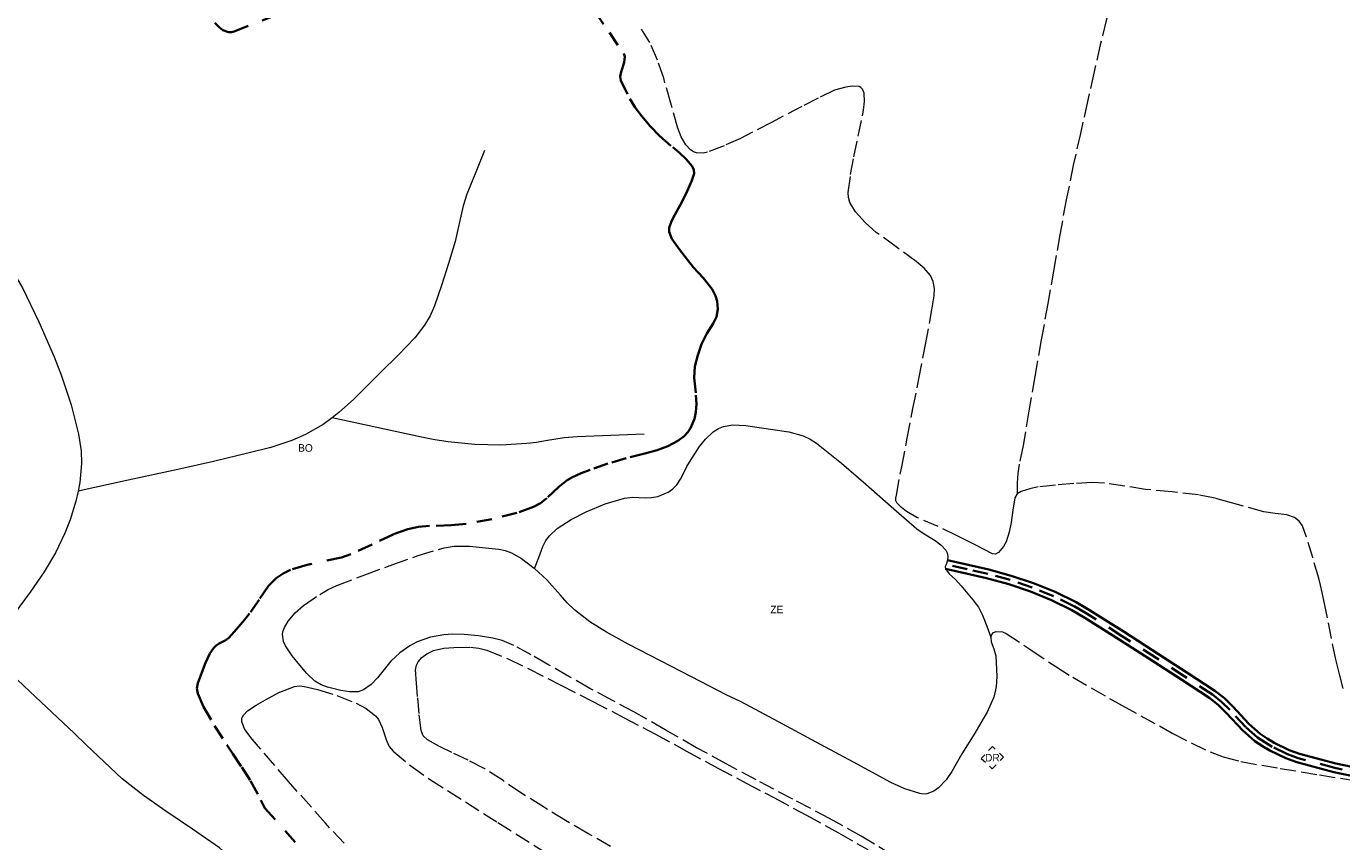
# Model space of a CAD drawing. Header units: metres. Extents: x 397317 to 400830, y 4588008 to 4590370.
# Tile 81 of 88: x 400103 to 400536, y 4589411 to 4589679. Entities that reach past the tile are written whole.
import ezdxf
from ezdxf.enums import TextEntityAlignment as Align

# ---------------------------------------------------------------- set-up
doc = ezdxf.new("R2010")
doc.units = ezdxf.units.M
doc.header["$MEASUREMENT"] = 0
for name, pattern in [('bt5mv20_nopinta', [10, 5, -5]), ('bt5mv20_tlin1', [7, 5.25, -1.75]), ('bt5mv20_tlin7', [3.75, 1.875, -1.875])]:
    doc.linetypes.add(name, pattern=pattern)
for name, color, linetype, lineweight in [('COB01_CN', 7, 'Continuous', 15), ('COB01_LN', 7, 'Continuous', 15), ('EDI03_CN', 7, 'Continuous', 15), ('EDI03_LN', 7, 'Continuous', 15), ('FLU01_LN', 7, 'Continuous', 15), ('PAR01_LN', 7, 'Continuous', 15), ('REC02_CN', 7, 'Continuous', 15), ('REC02_LN', 7, 'Continuous', 15), ('VIA01_LN', 7, 'Continuous', 15), ('VIA04_LN', 7, 'Continuous', 15)]:
    doc.layers.add(name, color=color, linetype=linetype, lineweight=lineweight)
doc.styles.add('034', font='txt')

msp = doc.modelspace()

# ---------------------------------------------------------------- linework, layer by layer
at = {"layer": 'COB01_LN', "color": 92, "linetype": 'bt5mv20_nopinta', "lineweight": 35}
for points in [[(400164.73, 4589680.38, 191.31), (400166.19, 4589678.9, 191.24), (400167.36, 4589678.04, 191.2), (400169.2, 4589677.32, 191.16), (400170.13, 4589677.29, 191.15), (400171.04, 4589677.51, 191.14), (400183.31, 4589682.41, 191.1)], [(400289.99, 4589684.05, 187.49), (400294.75, 4589677.18, 187.05), (400299.44, 4589670.27, 186.5), (400299.83, 4589669.28, 186.4), (400299.65, 4589667.37, 186.13), (400298.57, 4589664.29, 185.71), (400298.27, 4589662.78, 185.57), (400298.49, 4589661.36, 185.53), (400301.47, 4589655.38, 185.78), (400303.27, 4589652.52, 185.94), (400305.32, 4589649.79, 186.09), (400308.22, 4589646.4, 186.13), (400311.22, 4589643.2, 186.38), (400315.6, 4589639.43, 187.45), (400317.86, 4589637.57, 188.08), (400320.06, 4589635.44, 188.7), (400321.99, 4589633.19, 189.24), (400322.59, 4589632, 189.51), (400322.65, 4589630.78, 189.78), (400321.93, 4589628.47, 190.28), (400320.41, 4589624.99, 190.98), (400318.76, 4589621.54, 191.47), (400316.3, 4589617.21, 191.71), (400315.15, 4589615.05, 191.74), (400314.46, 4589612.9, 191.77), (400314.44, 4589611.55, 191.79), (400315.28, 4589609.21, 191.82), (400317.79, 4589605.76, 191.83), (400320.52, 4589602.34, 191.83), (400322.5, 4589599.82, 191.79), (400325.67, 4589596.36, 191.54), (400328.58, 4589592.65, 190.91), (400329.68, 4589590.47, 190.3), (400330.2, 4589588.73, 189.7)], [(400330.2, 4589588.73, 189.7), (400330.44, 4589586.1, 188.74), (400330.01, 4589583.59, 187.92), (400328.97, 4589581.32, 187.29), (400326.87, 4589578.03, 186.37), (400325.05, 4589574.59, 185.53), (400323.83, 4589570.93, 184.81), (400322.91, 4589567.15, 184.24), (400322.69, 4589563.45, 184), (400323.27, 4589557.78, 184.05), (400323.46, 4589554.94, 184.03), (400323.26, 4589552.14, 183.83), (400322.77, 4589549.97, 183.53), (400321.49, 4589546.93, 182.98), (400320.55, 4589545.54, 182.66), (400319.37, 4589544.28, 182.33), (400317.3, 4589542.66, 181.7), (400314.01, 4589540.91, 180.58), (400310.45, 4589539.65, 179.74), (400306.41, 4589538.51, 179.37), (400300.31, 4589536.96, 179.24), (400294.27, 4589535.26, 179.04), (400288.37, 4589533.18, 178.18), (400285.48, 4589532.02, 177.79), (400282.62, 4589530.77, 177.7), (400280.86, 4589529.79, 177.82), (400278.07, 4589527.58, 178.13), (400274.12, 4589523.87, 178.77), (400272.01, 4589522.22, 179.12), (400269.68, 4589520.95, 179.46), (400264.27, 4589519, 180.25), (400255.97, 4589516.88, 181.52), (400247.5, 4589515.33, 182.56), (400242.69, 4589514.88, 182.74), (400235.4, 4589514.68, 182.45), (400231.8, 4589514.37, 182.29), (400228.28, 4589513.63, 182.28), (400223.48, 4589511.88, 182.55), (400216.51, 4589508.56, 183.12), (400209.54, 4589505.34, 183.34), (400206.47, 4589504.31, 183.25), (400195.08, 4589501.86, 182.82), (400189.65, 4589500.22, 182.58), (400187.16, 4589499.03, 182.46), (400184.87, 4589497.5, 182.36), (400182.36, 4589494.94, 182.26), (400179.25, 4589490.33, 182.16), (400176.13, 4589485.79, 181.99), (400174.43, 4589483.74, 181.66), (400171.87, 4589480.71, 180.63), (400169.26, 4589477.78, 179.43), (400168.1, 4589476.88, 178.82), (400166.12, 4589475.91, 177.67), (400165.17, 4589475.33, 177.27), (400164.32, 4589474.53, 177.14), (400163.03, 4589472.64, 177.3), (400161.58, 4589469.59, 177.71), (400160.39, 4589466.38, 178.2), (400159.1, 4589462.84, 178.69), (400158.79, 4589461.08, 178.94), (400159.03, 4589459.43, 179.2), (400160.97, 4589455.13, 180.08), (400164.6, 4589448.8, 181.7), (400168.63, 4589442.55, 183.08), (400170.58, 4589439.58, 183.42), (400173.55, 4589435.15, 183.43), (400176.46, 4589430.71, 183.05), (400179.89, 4589424.28, 182.03), (400181.22, 4589421.71, 181.62), (400192, 4589409.46, 181.33)]]:
    msp.add_polyline3d(points, dxfattribs=at)
at = {"layer": 'EDI03_LN', "color": 1, "linetype": 'bt5mv20_tlin7', "lineweight": 15}
msp.add_polyline3d([(400420.9, 4589434.65, 196.9), (400424.63, 4589438.54, 196.5), (400421.02, 4589442, 195.94), (400417.29, 4589438.11, 195.94), (400420.9, 4589434.65, 196.9)], dxfattribs=at)
at = {"layer": 'FLU01_LN', "color": 150, "linetype": 'Continuous', "lineweight": 15}
for points in [[(400084.52, 4589646.66, 153.16), (400084.4, 4589646.14, 153.14), (400084.07, 4589642.68, 153), (400084.11, 4589637.44, 152.79), (400084.49, 4589632.26, 152.54), (400085.06, 4589626.92, 152.12), (400086.55, 4589618.98, 151.22), (400087.74, 4589615.09, 150.81), (400089.32, 4589611.26, 150.53), (400092.08, 4589606.49, 150.28), (400096.89, 4589599.93, 149.97), (400099.21, 4589596.64, 149.83), (400101.26, 4589593.16, 149.7), (400106.72, 4589581.94, 149.41), (400111.75, 4589570.43, 149.05), (400114.19, 4589564.12, 148.7), (400117.31, 4589554.56, 148.05), (400119.8, 4589544.87, 147.43), (400120.62, 4589539.42, 147.13), (400120.76, 4589535.24, 146.92), (400120.24, 4589528.96, 146.62), (400119.63, 4589526.12, 146.51)], [(400253.62, 4589638.39, 175.93), (400250.71, 4589631.18, 173.7), (400247.79, 4589623.96, 171.46), (400246.53, 4589620.15, 170.22), (400245.21, 4589614.29, 168.21), (400243.86, 4589608.41, 166.28), (400241.73, 4589601.15, 164.11), (400239.45, 4589593.89, 162), (400237.11, 4589587.17, 160.06), (400235.63, 4589583.93, 159.11), (400233.8, 4589580.83, 158.18), (400230.57, 4589576.63, 156.92), (400225.11, 4589570.88, 155.32), (400219.36, 4589565.31, 153.93), (400210.36, 4589556.32, 152.05), (400205.61, 4589552.04, 151.34), (400203.31, 4589550.3, 151.1)], [(400203.31, 4589550.3, 151.1), (400200.38, 4589548.08, 150.8), (400194.61, 4589544.76, 150.48), (400190.1, 4589542.81, 150.35), (400183.14, 4589540.52, 150.18), (400176.04, 4589538.71, 149.84), (400164.29, 4589535.94, 148.79), (400152.5, 4589533.27, 147.9), (400136.07, 4589529.7, 147.21), (400119.63, 4589526.12, 146.51)], [(400306.17, 4589544.87, 177.22), (400295.17, 4589544.45, 174.8), (400284.16, 4589544.02, 172.38), (400279.84, 4589543.65, 170.94), (400273.72, 4589542.67, 167.78), (400270.66, 4589542.19, 166.17), (400267.48, 4589541.81, 164.81), (400258.98, 4589541.31, 161.85), (400250.41, 4589541.49, 159.14), (400241.64, 4589542.39, 156.55), (400237.24, 4589543.07, 155.46), (400232.82, 4589543.93, 154.71), (400218.07, 4589547.12, 152.91), (400203.31, 4589550.3, 151.1)], [(400119.63, 4589526.12, 146.51), (400118.91, 4589522.79, 146.37), (400116.98, 4589516.69, 146.18), (400115.26, 4589512.24, 146.08), (400112.2, 4589505.77, 145.95), (400108.48, 4589499.56, 145.84), (400103.84, 4589492.85, 145.78), (400096.63, 4589483.21, 145.79), (400089.03, 4589473.96, 145.59)], [(400182.21, 4589354.87, 181.03), (400182.38, 4589362.63, 178.56), (400182.54, 4589370.38, 176.09), (400182.6, 4589376.64, 174.14), (400182.42, 4589382.89, 172.2), (400181.84, 4589386.03, 171.05), (400180.98, 4589388.25, 170.1), (400179.22, 4589391.46, 168.67), (400177.22, 4589394.64, 167.45), (400172.32, 4589402.16, 165.39), (400169.51, 4589405.62, 164.55), (400166.2, 4589408.66, 163.78), (400157.36, 4589414.78, 162.07), (400148.51, 4589420.73, 160.31), (400141.21, 4589425.86, 158.61), (400134.18, 4589431.34, 156.8), (400126.22, 4589438.8, 154.07), (400122.32, 4589442.6, 152.71), (400118.34, 4589446.4, 151.65), (400103.69, 4589460.18, 148.62), (400089.03, 4589473.96, 145.59)]]:
    msp.add_polyline3d(points, dxfattribs=at)
at = {"layer": 'PAR01_LN', "color": 3, "linetype": 'bt5mv20_tlin1', "lineweight": 15}
for points in [[(400462.63, 4589698.09, 198.02), (400462.4, 4589697.09, 197.95), (400460.61, 4589689.19, 197.43), (400458.52, 4589681.2, 197), (400456.47, 4589673.2, 196.69), (400454.41, 4589663.85, 196.41), (400452.36, 4589654.49, 196.13), (400449.98, 4589643.98, 195.77), (400447.62, 4589633.47, 195.43), (400445.29, 4589622.06, 195.13), (400443.19, 4589610.61, 194.89), (400441.21, 4589599.29, 194.67), (400439.22, 4589587.97, 194.49), (400437.08, 4589575.95, 194.38), (400434.95, 4589563.92, 194.28), (400432.99, 4589552.54, 194.11), (400431.07, 4589541.15, 193.94), (400429.84, 4589535.01, 193.91), (400429.35, 4589531.93, 193.89), (400429.15, 4589528.83, 193.83), (400429.16, 4589527.02, 193.78), (400429.16, 4589525.21, 193.72)], [(400429.16, 4589525.21, 193.72), (400428.36, 4589523.9, 193.63), (400427.66, 4589519.87, 193.63), (400427.14, 4589515.83, 193.63), (400426.54, 4589512.61, 193.64), (400425.5, 4589509.42, 193.6), (400424.66, 4589507.89, 193.54), (400422.97, 4589505.9, 193.42), (400422.01, 4589505.42, 193.35), (400421.03, 4589505.51, 193.29), (400418.3, 4589506.89, 193.11), (400415.56, 4589508.35, 192.94), (400410.89, 4589510.64, 192.67), (400409.35, 4589511.39, 192.58), (400403.14, 4589514.44, 192.32), (400396.03, 4589517.5, 192.18), (400392.62, 4589519.45, 192.15), (400390.98, 4589520.74, 192.14), (400389.42, 4589522.33, 192.14), (400389.11, 4589522.92, 192.14), (400389.11, 4589523.87, 192.14), (400389.31, 4589524.82, 192.14), (400391.07, 4589534.18, 192.14), (400392.87, 4589543.53, 192.22), (400394.79, 4589553.31, 192.46), (400396.71, 4589563.08, 192.74), (400398.9, 4589574.46, 193.02), (400401.06, 4589585.84, 193.28), (400401.82, 4589590.52, 193.3), (400401.87, 4589592.87, 193.29), (400401.49, 4589595.18, 193.3), (400400.59, 4589597.13, 193.34), (400398.44, 4589599.6, 193.44), (400395.89, 4589601.75, 193.51), (400389.27, 4589606.58, 193.34), (400382.7, 4589611.39, 193.14), (400379.15, 4589614.49, 193.22), (400375.9, 4589618.13, 193.28), (400374.03, 4589621.23, 193.24), (400373.53, 4589622.86, 193.22), (400373.45, 4589624.54, 193.18), (400374.24, 4589630.43, 193.03), (400375.33, 4589636.31, 192.88), (400376.75, 4589643.06, 192.7), (400378.17, 4589649.8, 192.52), (400378.51, 4589651.66, 192.24), (400378.8, 4589654.44, 191.38), (400378.69, 4589657.22, 190.78), (400378.12, 4589658.58, 190.7), (400377.62, 4589659.11, 190.66), (400377.02, 4589659.38, 190.62), (400374.7, 4589659.5, 190.49), (400372.64, 4589659.24, 190.37), (400368.98, 4589658.17, 190.16), (400363.49, 4589655.64, 189.85), (400358.21, 4589652.85, 189.56), (400348.11, 4589647.58, 189.12), (400337.94, 4589642.35, 188.71), (400332.52, 4589639.91, 188.44), (400327.03, 4589637.8, 188.14), (400325.65, 4589637.46, 188.04), (400323.47, 4589637.56, 187.86), (400322.41, 4589637.95, 187.77), (400321.43, 4589638.61, 187.71), (400319.89, 4589640.22, 187.64), (400318.36, 4589642.86, 187.6), (400317.32, 4589645.72, 187.62), (400315, 4589653.96, 187.75), (400312.63, 4589662.16, 187.89), (400310.56, 4589668.09, 188), (400308.04, 4589673.88, 188.12), (400304.68, 4589679.35, 188.27)], [(400520.5, 4589517.45, 198.81), (400518.02, 4589518.28, 198.62), (400514.22, 4589518.75, 198.36), (400510.45, 4589519.28, 198.12), (400499.73, 4589522.31, 197.47), (400494.35, 4589523.77, 197.15), (400488.91, 4589524.91, 196.81), (400480.17, 4589525.88, 196.26), (400471.41, 4589526.68, 195.69), (400464.66, 4589527.75, 195.23), (400457.9, 4589528.75, 194.76), (400453.89, 4589528.94, 194.53), (400447.84, 4589528.66, 194.26), (400441.79, 4589528.14, 194.03), (400436.1, 4589527.51, 193.93), (400433.28, 4589526.92, 193.9), (400430.47, 4589526.05, 193.84), (400429.16, 4589525.21, 193.72)], [(400536.63, 4589461.1, 205.38), (400535.32, 4589465.88, 204.94), (400534.11, 4589470.69, 204.48), (400532.78, 4589477.57, 203.84), (400531.44, 4589484.44, 203.19), (400530.55, 4589488.59, 202.74), (400529.65, 4589492.73, 202.18), (400529.12, 4589495.11, 201.82), (400528.59, 4589497.48, 201.46), (400526.56, 4589504.22, 200.54), (400524.52, 4589510.95, 199.62), (400523.15, 4589514.67, 199.16), (400522.05, 4589516.28, 198.97), (400520.5, 4589517.45, 198.81)], [(400223.32, 4589501.95, 186.32), (400231.72, 4589504.9, 186.23), (400240.23, 4589507.48, 186.12), (400243.61, 4589508.03, 186.07), (400248.77, 4589507.97, 186), (400253.94, 4589507.5, 185.93), (400258.25, 4589507.04, 185.91), (400260.38, 4589506.57, 185.93), (400262.47, 4589505.79, 185.95), (400265.76, 4589503.95, 186.01), (400270.1, 4589500.63, 186.17)], [(400388.09, 4589406.25, 194.21), (400377.76, 4589412.43, 193.91), (400367.28, 4589418.32, 193.73), (400355.16, 4589424.67, 193.22), (400343.06, 4589431.05, 192.79), (400333.26, 4589436.31, 192.72), (400323.48, 4589441.62, 192.69), (400313.14, 4589447.52, 192.49), (400302.82, 4589453.43, 192.19), (400295.55, 4589457.29, 191.89), (400288.3, 4589461.17, 191.52), (400281.39, 4589465.1, 191.11), (400274.49, 4589469.05, 190.68), (400268.94, 4589472.2, 190.32), (400263.28, 4589475.31, 189.96), (400259.36, 4589476.94, 189.78), (400256.29, 4589477.75, 189.7), (400251.58, 4589478.47, 189.62), (400246.89, 4589478.87, 189.58), (400243.03, 4589478.98, 189.56), (400240.12, 4589478.79, 189.54), (400235.75, 4589478, 189.52), (400231.41, 4589476.48, 189.5), (400228.91, 4589475.19, 189.49), (400225.62, 4589472.88, 189.46), (400222.67, 4589470.11, 189.44), (400220.48, 4589467.4, 189.25), (400218.33, 4589464.67, 188.98), (400216.2, 4589462.47, 188.88), (400213.71, 4589460.67, 188.74), (400211.92, 4589460.05, 188.57), (400209.08, 4589459.98, 188.25), (400206.27, 4589460.46, 187.95), (400201.85, 4589461.52, 187.58), (400199.71, 4589462.36, 187.41), (400197.69, 4589463.58, 187.22), (400195, 4589466.05, 186.83), (400192.65, 4589468.77, 186.49), (400190.18, 4589471.88, 186.32), (400187.97, 4589475.15, 186.21), (400187.33, 4589476.59, 186.17), (400187.02, 4589478.98, 186.11), (400187.19, 4589480.16, 186.08), (400187.6, 4589481.25, 186.07), (400188.83, 4589483.3, 186.07), (400191.12, 4589486.08, 186.09), (400193.91, 4589488.46, 186.13), (400199.28, 4589492.12, 186.24), (400202.04, 4589493.69, 186.29), (400204.94, 4589495.03, 186.33), (400214.1, 4589498.58, 186.37), (400223.32, 4589501.95, 186.32)], [(400420.48, 4589478.03, 194.02), (400420.77, 4589478.89, 194.02), (400421.38, 4589479.56, 194.02), (400422.25, 4589479.89, 194.04), (400424.28, 4589479.78, 194.09), (400425.46, 4589479.29, 194.15), (400433.66, 4589473.9, 195.21), (400441.85, 4589468.31, 196.61), (400447.46, 4589464.83, 197.28), (400463.72, 4589455.5, 198.48), (400480.26, 4589446.44, 199.35), (400486.43, 4589443.21, 199.58), (400492.7, 4589440.23, 199.8), (400496.98, 4589438.58, 199.94), (400502.89, 4589437.02, 200.09), (400515.83, 4589434.78, 200.38), (400528.78, 4589432.69, 200.66), (400551.6, 4589428.92, 201.16)], [(400273.03, 4589422.08, 197.18), (400265.82, 4589426.56, 197.07), (400259.67, 4589430.76, 196.79), (400253.45, 4589434.81, 196.41), (400248.18, 4589437.48, 196.07), (400242.83, 4589440.02, 195.69), (400238.79, 4589442.06, 195.34), (400234.8, 4589444.24, 194.92), (400233.4, 4589445.53, 194.71), (400232.68, 4589447.27, 194.49), (400232.02, 4589452.86, 193.94), (400231.51, 4589458.45, 193.39), (400231.11, 4589462.88, 192.89), (400230.86, 4589467.32, 192.39), (400231.13, 4589468.85, 192.23), (400231.68, 4589469.91, 192.12), (400232.94, 4589471.34, 192), (400234.56, 4589472.55, 191.95), (400236.77, 4589473.65, 191.94), (400240.11, 4589474.45, 191.96), (400243.5, 4589474.66, 191.99), (400248.95, 4589474.7, 192.04), (400251.66, 4589474.42, 192.07), (400254.3, 4589473.72, 192.13), (400261.39, 4589470.85, 192.41), (400268.22, 4589467.61, 192.7), (400278.76, 4589462.23, 193.06), (400289.28, 4589456.82, 193.42), (400299.6, 4589451.47, 193.76), (400309.9, 4589446.09, 194.06), (400320.19, 4589440.51, 194.13), (400330.46, 4589434.9, 194.12), (400339.8, 4589429.98, 194.21), (400349.14, 4589425.07, 194.36), (400359.72, 4589419.34, 194.74), (400370.26, 4589413.57, 195.21), (400379.86, 4589408.08, 195.55)], [(400207.26, 4589410.13, 188.09), (400201.14, 4589416.75, 188.01), (400188.98, 4589430.5, 187.77), (400176.98, 4589444.42, 187.51), (400175.53, 4589446.24, 187.5), (400174.51, 4589447.81, 187.51), (400173.58, 4589450.18, 187.53), (400173.57, 4589451.27, 187.52), (400173.98, 4589452.22, 187.51), (400175.45, 4589453.76, 187.43), (400178.28, 4589455.68, 187.22), (400181.38, 4589457.4, 187.04), (400186.06, 4589459.9, 186.87), (400190.92, 4589461.82, 186.77), (400192.56, 4589462.02, 186.76), (400194.2, 4589461.83, 186.77), (400198.54, 4589460.83, 186.83), (400204.94, 4589458.85, 186.96), (400211.26, 4589456.3, 187.03), (400214.62, 4589454.49, 187.03), (400217.61, 4589452.14, 187.03), (400218.66, 4589450.87, 187.03), (400219.89, 4589448.24, 187.03), (400221.26, 4589443.99, 187.03), (400222.17, 4589442.05, 187.03), (400223.5, 4589440.42, 187.03), (400229.32, 4589435.62, 187.38), (400235.47, 4589431.21, 187.8), (400257.94, 4589417, 188.24), (400280.5, 4589402.8, 188.43)], [(400295.08, 4589409.08, 197.67), (400287.68, 4589413.38, 197.47), (400280.28, 4589417.67, 197.26), (400273.03, 4589422.08, 197.18)]]:
    msp.add_polyline3d(points, dxfattribs=at)
at = {"layer": 'REC02_LN', "color": 7, "linetype": 'Continuous', "lineweight": 15}
msp.add_polyline3d([(400420.48, 4589478.03, 194.02), (400420.59, 4589476.5, 194.03), (400421.47, 4589474.18, 194.04), (400422.07, 4589471.85, 194.07), (400422.42, 4589465.02, 194.29), (400422.26, 4589461.62, 194.42), (400421.44, 4589458.28, 194.47), (400419.2, 4589453.3, 194.33), (400417.95, 4589451.12, 194.17), (400415.22, 4589446.37, 193.83), (400410.93, 4589439.57, 193.48), (400407.61, 4589433.82, 193.42), (400405.69, 4589431.05, 193.39), (400403.15, 4589428.34, 193.35), (400401.69, 4589427.27, 193.33), (400399.34, 4589426.39, 193.3), (400398.16, 4589426.31, 193.28), (400397.01, 4589426.48, 193.25), (400392.16, 4589428.04, 193.09), (400387.46, 4589430.18, 192.92), (400375.17, 4589436.81, 192.49), (400362.88, 4589443.44, 191.93), (400350.51, 4589450.11, 191.21), (400338.14, 4589456.77, 190.49), (400333.2, 4589459.06, 190.47), (400327.51, 4589462, 190.42), (400321.83, 4589464.93, 190.22), (400315.02, 4589468.44, 189.74), (400308.22, 4589471.94, 189.23), (400300.97, 4589475.76, 188.76), (400293.75, 4589479.66, 188.27), (400288.33, 4589483.08, 187.82), (400283.26, 4589487.03, 187.36), (400280.84, 4589489.35, 187.13), (400278.62, 4589491.87, 186.9), (400274.12, 4589496.89, 186.45), (400270.1, 4589500.63, 186.17), (400271.45, 4589504.25, 186.07), (400272.8, 4589507.87, 185.97), (400273.8, 4589509.89, 185.9), (400274.96, 4589511.46, 185.81), (400277.52, 4589513.83, 185.63), (400282.16, 4589516.76, 185.32), (400287.12, 4589519.31, 185.04), (400293.32, 4589521.98, 184.76), (400299.67, 4589523.83, 184.63), (400302.39, 4589524.13, 184.72), (400306.56, 4589523.96, 185.11), (400308.64, 4589524.01, 185.32), (400310.69, 4589524.37, 185.48), (400314.09, 4589525.81, 185.61), (400315.6, 4589526.87, 185.62), (400316.91, 4589528.19, 185.58), (400318.19, 4589530.04, 185.04), (400319.61, 4589532.86, 183.38), (400320.31, 4589534.27, 182.72), (400321.14, 4589535.67, 182.53), (400324.41, 4589540.82, 183.15), (400326.37, 4589543.3, 183.58), (400328.92, 4589545.67, 184.06), (400330.74, 4589546.82, 184.37), (400332.37, 4589547.48, 184.65), (400335.29, 4589547.99, 185.15), (400339.73, 4589547.75, 185.89), (400344.1, 4589547.07, 186.57), (400353.89, 4589545.68, 187.95), (400358.63, 4589544.32, 188.6), (400360.86, 4589543.28, 188.93), (400362.96, 4589541.94, 189.25), (400371.26, 4589535.3, 190.61), (400379.21, 4589528.44, 191.61), (400387.65, 4589521.08, 191.94), (400396.09, 4589513.72, 191.9), (400398.44, 4589512.05, 191.87), (400402.14, 4589509.85, 191.77), (400403.95, 4589508.47, 191.73), (400405.66, 4589506.65, 191.73), (400406.08, 4589505.86, 191.77), (400406.25, 4589504.65, 191.9), (400406.22, 4589503.44, 192.01), (400405.7, 4589502, 192.01), (400405.45, 4589501.29, 191.99), (400405.56, 4589500.58, 192.01), (400406.71, 4589498.94, 192.31), (400408.76, 4589496.99, 193.09), (400410.73, 4589494.98, 193.59), (400414.57, 4589490.35, 193.82), (400416.34, 4589487.91, 193.89), (400417.7, 4589485.26, 193.94), (400419.09, 4589481.65, 193.98), (400420.48, 4589478.03, 194.02)], dxfattribs=at)
at = {"layer": 'VIA01_LN', "color": 6, "linetype": 'bt5mv20_nopinta', "lineweight": 35}
msp.add_polyline3d([(400546.06, 4589432.44, 200.9), (400533.87, 4589434.95, 200.45), (400521.8, 4589438.21, 200.22), (400518.24, 4589439.49, 200.52), (400513.16, 4589441.95, 201.52), (400510.73, 4589443.4, 201.92), (400508.37, 4589444.99, 202.03), (400504.5, 4589448.39, 201.87), (400499.23, 4589454.07, 201.6), (400496.48, 4589456.77, 201.47), (400493.46, 4589459.14, 201.33), (400484.2, 4589465.21, 200.93), (400474.92, 4589471.22, 200.5), (400463.57, 4589478.51, 199.72), (400452.2, 4589485.71, 198.51), (400447.85, 4589488.26, 197.84), (400441.09, 4589491.58, 196.62), (400434.04, 4589494.42, 195.51), (400426.78, 4589496.88, 194.85), (400419.44, 4589498.9, 194.12), (400412.66, 4589500.45, 193.06), (400405.71, 4589502.03, 192.01)], dxfattribs=at)
at = {"layer": 'VIA04_LN', "color": 1, "linetype": 'Continuous', "lineweight": 35}
for points in [[(400546.32, 4589433.89, 200.9), (400534.21, 4589436.38, 200.45), (400522.24, 4589439.61, 200.22), (400518.81, 4589440.85, 200.52), (400513.86, 4589443.24, 201.52), (400511.52, 4589444.64, 201.92), (400509.27, 4589446.16, 202.03), (400505.53, 4589449.44, 201.87), (400500.28, 4589455.09, 201.6), (400497.45, 4589457.88, 201.47), (400494.32, 4589460.34, 201.33), (400485, 4589466.44, 200.93), (400475.72, 4589472.46, 200.5), (400464.37, 4589479.75, 199.72), (400452.96, 4589486.97, 198.51), (400448.55, 4589489.55, 197.84), (400441.69, 4589492.92, 196.62), (400434.55, 4589495.8, 195.51), (400427.21, 4589498.28, 194.85), (400419.8, 4589500.33, 194.12), (400412.99, 4589501.89, 193.06), (400406.22, 4589503.44, 192.01)], [(400545.8, 4589430.99, 200.9), (400533.53, 4589433.52, 200.45), (400521.36, 4589436.81, 200.22), (400517.67, 4589438.14, 200.52), (400512.46, 4589440.65, 201.52), (400509.94, 4589442.16, 201.92), (400507.47, 4589443.82, 202.03), (400503.48, 4589447.33, 201.87), (400498.17, 4589453.04, 201.6), (400495.51, 4589455.67, 201.47), (400492.6, 4589457.94, 201.33), (400483.4, 4589463.98, 200.93), (400474.12, 4589469.98, 200.5), (400462.78, 4589477.27, 199.72), (400451.44, 4589484.45, 198.51), (400447.15, 4589486.96, 197.84), (400440.49, 4589490.23, 196.62), (400433.53, 4589493.04, 195.51), (400426.35, 4589495.47, 194.85), (400419.08, 4589497.47, 194.12), (400412.34, 4589499.02, 193.06), (400405.56, 4589500.58, 192.01)]]:
    msp.add_polyline3d(points, dxfattribs=at)

# ---------------------------------------------------------------- texts
at = {"layer": 'COB01_CN', "color": 251, "linetype": 'Continuous', "lineweight": 0, "style": '034'}
msp.add_text('BO', height=2.5, dxfattribs=at).set_placement((400194.55, 4589540.36), align=Align.MIDDLE_CENTER)
at = {"layer": 'EDI03_CN', "color": 251, "linetype": 'Continuous', "lineweight": 0, "style": '034'}
msp.add_text('DR', height=2.5, dxfattribs=at).set_placement((400420.96, 4589438.32), align=Align.MIDDLE_CENTER)
at = {"layer": 'REC02_CN', "color": 251, "linetype": 'Continuous', "lineweight": 0, "style": '034'}
msp.add_text('ZE', height=2.5, dxfattribs=at).set_placement((400349.93, 4589487.15), align=Align.MIDDLE_CENTER)

doc.saveas('drawing.dxf')
